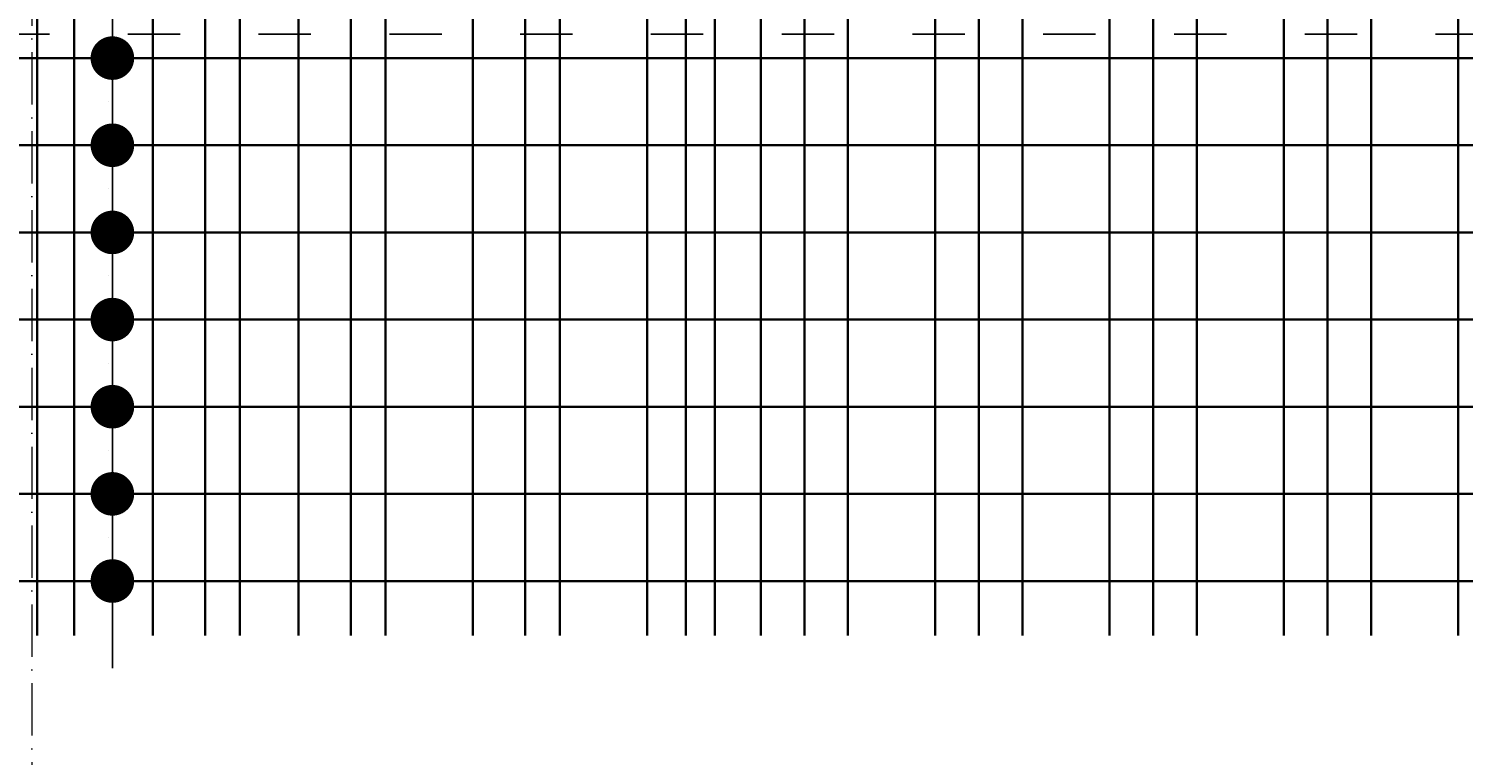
# Model space of a CAD drawing. Header units: millimetres. Extents: x 300938 to 312016, y 11971 to 20881.
# Tile 94 of 239: x 310328 to 310657, y 14522 to 14688. Entities that reach past the tile are written whole.
import ezdxf

# ---------------------------------------------------------------- set-up
doc = ezdxf.new("R2010")
doc.units = ezdxf.units.MM
doc.linetypes.add('ACAD_ISO03W100', pattern=[30, 12, -18])
doc.linetypes.add('ACAD_ISO10W100', pattern=[18, 12, -3, 0, -3])
for name, color, linetype, lineweight in [('konstrukcja wymiary', 1, 'Continuous', 13), ('osie', 5, 'ACAD_ISO10W100', 13), ('zbrojenie płyty', 141, 'Continuous', 35)]:
    doc.layers.add(name, color=color, linetype=linetype, lineweight=lineweight)
doc.layers.add('przerywane', color=6, linetype='ACAD_ISO03W100')
doc.styles.add('KONSTRUKCJA', font='romand.shx', dxfattribs={"oblique": 10})
doc.styles.get("Standard").update_dxf_attribs({"font": 'romand.shx', "oblique": 10})
doc.dimstyles.new('150', dxfattribs={"dimtxt": 10, "dimasz": 7, "dimexe": 1.25, "dimexo": 0.625, "dimgap": 3, "dimtad": 1, "dimdec": 0, "dimrnd": 0.5, "dimtxsty": 'KONSTRUKCJA', "dimblk": 'ARCHTICK', "dimcen": 2.5, "dimadec": 0, "dimazin": 0, "dimtfac": 1, "dimtdec": 0, "dimtix": 1, "dimtmove": 0, "dimatfit": 3, "dimfxl": 4, "dimfxlon": 1, "dimarcsym": 0})
doc.dimstyles.new('kropki', dxfattribs={"dimtxt": 0.001, "dimasz": 10, "dimexe": 1.25, "dimexo": 0.625, "dimgap": 1, "dimtad": 1, "dimtxsty": 'Standard', "dimblk": 'DOT', "dimcen": 2.5, "dimadec": 0, "dimazin": 0, "dimtfac": 1, "dimtmove": 0, "dimatfit": 3, "dimfxl": 1, "dimfxlon": 1, "dimarcsym": 0})

# ---------------------------------------------------------------- blocks, each defined once
blk = doc.blocks.new('_ArchTick')
at = {"color": 0, "linetype": 'ByBlock', "lineweight": 13, "const_width": 0.15}
blk.add_lwpolyline([(-0.5, -0.5), (0.5, 0.5)], dxfattribs=at)
blk = doc.blocks.new('*D2127')
at = {"layer": 'Defpoints', "color": 0, "transparency": 16777216}
for p in [(310572.63, 15501.22), (309884.63, 14520.22), (310572.63, 14393.22)]:
    blk.add_point(p, dxfattribs=at)
at = {"layer": 'konstrukcja wymiary', "color": 0, "lineweight": -2, "transparency": 16777216}
for p, q in [((309884.63, 15497.22), (309884.63, 15502.47)), ((309884.63, 15501.22), (310572.63, 15501.22)), ((310572.63, 15497.22), (310572.63, 15502.47))]:
    blk.add_line(p, q, dxfattribs=at)
at = {"layer": 'konstrukcja wymiary', "color": 0, "lineweight": -2, "transparency": 16777216, "xscale": 7, "yscale": 7, "zscale": 7, "rotation": 180}
blk.add_blockref('_ArchTick', (309884.63, 15501.22), dxfattribs=at)
at = {"layer": 'konstrukcja wymiary', "color": 0, "lineweight": -2, "transparency": 16777216, "xscale": 7, "yscale": 7, "zscale": 7}
blk.add_blockref('_ArchTick', (310572.63, 15501.22), dxfattribs=at)
at = {"layer": 'konstrukcja wymiary', "color": 0, "transparency": 16777216, "insert": (310228.63, 15509.22), "char_height": 10, "attachment_point": 5, "style": 'KONSTRUKCJA'}
blk.add_mtext('688', dxfattribs=at)
blk = doc.blocks.new('*D2128')
at = {"layer": 'Defpoints', "color": 0, "transparency": 16777216}
for p in [(310736.63, 15501.22), (310572.63, 14393.22), (310736.63, 14393.22)]:
    blk.add_point(p, dxfattribs=at)
at = {"layer": 'konstrukcja wymiary', "color": 0, "lineweight": -2, "transparency": 16777216}
for p, q in [((310572.63, 15497.22), (310572.63, 15502.47)), ((310572.63, 15501.22), (310736.63, 15501.22)), ((310736.63, 15497.22), (310736.63, 15502.47))]:
    blk.add_line(p, q, dxfattribs=at)
at = {"layer": 'konstrukcja wymiary', "color": 0, "lineweight": -2, "transparency": 16777216, "xscale": 7, "yscale": 7, "zscale": 7, "rotation": 180}
blk.add_blockref('_ArchTick', (310572.63, 15501.22), dxfattribs=at)
at = {"layer": 'konstrukcja wymiary', "color": 0, "lineweight": -2, "transparency": 16777216, "xscale": 7, "yscale": 7, "zscale": 7}
blk.add_blockref('_ArchTick', (310736.63, 15501.22), dxfattribs=at)
at = {"layer": 'konstrukcja wymiary', "color": 0, "transparency": 16777216, "insert": (310654.63, 15509.22), "char_height": 10, "attachment_point": 5, "style": 'KONSTRUKCJA'}
blk.add_mtext('164', dxfattribs=at)
blk = doc.blocks.new('_Dot')
at = {"color": 0, "linetype": 'ByBlock', "lineweight": -2}
blk.add_line((-0.5, 0), (-1, 0), dxfattribs=at)
at = {"color": 0, "linetype": 'ByBlock', "const_width": 0.5}
blk.add_lwpolyline([(-0.25, 0, 1), (0.25, 0, 1)], format="xyb", close=True, dxfattribs=at)
blk = doc.blocks.new('*D2503')
at = {"layer": 'Defpoints', "color": 0, "transparency": 16777216}
for p in [(310336.4, 14721.72), (310336.4, 14681.72), (310347.08, 14681.72)]:
    blk.add_point(p, dxfattribs=at)
at = {"layer": 'konstrukcja wymiary', "color": 0, "lineweight": -2, "transparency": 16777216}
for p, q in [((310346.08, 14721.72), (310348.33, 14721.72)), ((310347.08, 14711.72), (310347.08, 14691.72)), ((310346.08, 14681.72), (310348.33, 14681.72))]:
    blk.add_line(p, q, dxfattribs=at)
at = {"layer": 'konstrukcja wymiary', "color": 0, "lineweight": -2, "transparency": 16777216, "xscale": 10, "yscale": 10, "zscale": 10}
for p, rotation in [((310347.08, 14721.72), 90), ((310347.08, 14681.72), 270)]:
    blk.add_blockref('_Dot', p, dxfattribs=dict(at, rotation=rotation))
at = {"layer": 'konstrukcja wymiary', "color": 0, "transparency": 16777216, "insert": (310346.08, 14701.72), "char_height": 0.001, "attachment_point": 5, "rotation": 90}
blk.add_mtext('40', dxfattribs=at)
blk = doc.blocks.new('*D2504')
at = {"layer": 'Defpoints', "color": 0, "transparency": 16777216}
for p in [(310336.4, 14681.72), (310336.4, 14661.72), (310347.08, 14661.72)]:
    blk.add_point(p, dxfattribs=at)
at = {"layer": 'konstrukcja wymiary', "color": 0, "lineweight": -2, "transparency": 16777216}
for p, q in [((310347.08, 14691.72), (310347.08, 14701.72)), ((310346.08, 14681.72), (310348.33, 14681.72)), ((310347.08, 14681.72), (310347.08, 14661.72)), ((310346.08, 14661.72), (310348.33, 14661.72)), ((310347.08, 14651.72), (310347.08, 14641.72))]:
    blk.add_line(p, q, dxfattribs=at)
at = {"layer": 'konstrukcja wymiary', "color": 0, "lineweight": -2, "transparency": 16777216, "xscale": 10, "yscale": 10, "zscale": 10}
for p, rotation in [((310347.08, 14681.72), 270), ((310347.08, 14661.72), 90)]:
    blk.add_blockref('_Dot', p, dxfattribs=dict(at, rotation=rotation))
at = {"layer": 'konstrukcja wymiary', "color": 0, "transparency": 16777216, "insert": (310346.08, 14671.72), "char_height": 0.001, "attachment_point": 5, "rotation": 90}
blk.add_mtext('20', dxfattribs=at)
blk = doc.blocks.new('*D2505')
at = {"layer": 'Defpoints', "color": 0, "transparency": 16777216}
for p in [(310336.4, 14661.72), (310336.4, 14641.72), (310347.08, 14641.72)]:
    blk.add_point(p, dxfattribs=at)
at = {"layer": 'konstrukcja wymiary', "color": 0, "lineweight": -2, "transparency": 16777216}
for p, q in [((310347.08, 14671.72), (310347.08, 14681.72)), ((310346.08, 14661.72), (310348.33, 14661.72)), ((310347.08, 14661.72), (310347.08, 14641.72)), ((310346.08, 14641.72), (310348.33, 14641.72)), ((310347.08, 14631.72), (310347.08, 14621.72))]:
    blk.add_line(p, q, dxfattribs=at)
at = {"layer": 'konstrukcja wymiary', "color": 0, "lineweight": -2, "transparency": 16777216, "xscale": 10, "yscale": 10, "zscale": 10}
for p, rotation in [((310347.08, 14661.72), 270), ((310347.08, 14641.72), 90)]:
    blk.add_blockref('_Dot', p, dxfattribs=dict(at, rotation=rotation))
at = {"layer": 'konstrukcja wymiary', "color": 0, "transparency": 16777216, "insert": (310346.08, 14651.72), "char_height": 0.001, "attachment_point": 5, "rotation": 90}
blk.add_mtext('20', dxfattribs=at)
blk = doc.blocks.new('*D2506')
at = {"layer": 'Defpoints', "color": 0, "transparency": 16777216}
for p in [(310336.4, 14641.72), (310336.4, 14621.72), (310347.08, 14621.72)]:
    blk.add_point(p, dxfattribs=at)
at = {"layer": 'konstrukcja wymiary', "color": 0, "lineweight": -2, "transparency": 16777216}
for p, q in [((310347.08, 14651.72), (310347.08, 14661.72)), ((310346.08, 14641.72), (310348.33, 14641.72)), ((310347.08, 14641.72), (310347.08, 14621.72)), ((310346.08, 14621.72), (310348.33, 14621.72)), ((310347.08, 14611.72), (310347.08, 14601.72))]:
    blk.add_line(p, q, dxfattribs=at)
at = {"layer": 'konstrukcja wymiary', "color": 0, "lineweight": -2, "transparency": 16777216, "xscale": 10, "yscale": 10, "zscale": 10}
for p, rotation in [((310347.08, 14641.72), 270), ((310347.08, 14621.72), 90)]:
    blk.add_blockref('_Dot', p, dxfattribs=dict(at, rotation=rotation))
at = {"layer": 'konstrukcja wymiary', "color": 0, "transparency": 16777216, "insert": (310346.08, 14631.72), "char_height": 0.001, "attachment_point": 5, "rotation": 90}
blk.add_mtext('20', dxfattribs=at)
blk = doc.blocks.new('*D2507')
at = {"layer": 'Defpoints', "color": 0, "transparency": 16777216}
for p in [(310336.4, 14621.72), (310336.4, 14601.72), (310347.08, 14601.72)]:
    blk.add_point(p, dxfattribs=at)
at = {"layer": 'konstrukcja wymiary', "color": 0, "lineweight": -2, "transparency": 16777216}
for p, q in [((310347.08, 14631.72), (310347.08, 14641.72)), ((310346.08, 14621.72), (310348.33, 14621.72)), ((310347.08, 14621.72), (310347.08, 14601.72)), ((310346.08, 14601.72), (310348.33, 14601.72)), ((310347.08, 14591.72), (310347.08, 14581.72))]:
    blk.add_line(p, q, dxfattribs=at)
at = {"layer": 'konstrukcja wymiary', "color": 0, "lineweight": -2, "transparency": 16777216, "xscale": 10, "yscale": 10, "zscale": 10}
for p, rotation in [((310347.08, 14621.72), 270), ((310347.08, 14601.72), 90)]:
    blk.add_blockref('_Dot', p, dxfattribs=dict(at, rotation=rotation))
at = {"layer": 'konstrukcja wymiary', "color": 0, "transparency": 16777216, "insert": (310346.08, 14611.72), "char_height": 0.001, "attachment_point": 5, "rotation": 90}
blk.add_mtext('20', dxfattribs=at)
blk = doc.blocks.new('*D2508')
at = {"layer": 'Defpoints', "color": 0, "transparency": 16777216}
for p in [(310336.4, 14601.72), (310336.4, 14581.72), (310347.08, 14581.72)]:
    blk.add_point(p, dxfattribs=at)
at = {"layer": 'konstrukcja wymiary', "color": 0, "lineweight": -2, "transparency": 16777216}
for p, q in [((310347.08, 14611.72), (310347.08, 14621.72)), ((310346.08, 14601.72), (310348.33, 14601.72)), ((310347.08, 14601.72), (310347.08, 14581.72)), ((310346.08, 14581.72), (310348.33, 14581.72)), ((310347.08, 14571.72), (310347.08, 14561.72))]:
    blk.add_line(p, q, dxfattribs=at)
at = {"layer": 'konstrukcja wymiary', "color": 0, "lineweight": -2, "transparency": 16777216, "xscale": 10, "yscale": 10, "zscale": 10}
for p, rotation in [((310347.08, 14601.72), 270), ((310347.08, 14581.72), 90)]:
    blk.add_blockref('_Dot', p, dxfattribs=dict(at, rotation=rotation))
at = {"layer": 'konstrukcja wymiary', "color": 0, "transparency": 16777216, "insert": (310346.08, 14591.72), "char_height": 0.001, "attachment_point": 5, "rotation": 90}
blk.add_mtext('20', dxfattribs=at)
blk = doc.blocks.new('*D2509')
at = {"layer": 'Defpoints', "color": 0, "transparency": 16777216}
for p in [(310336.4, 14581.72), (310336.4, 14561.72), (310347.08, 14561.72)]:
    blk.add_point(p, dxfattribs=at)
at = {"layer": 'konstrukcja wymiary', "color": 0, "lineweight": -2, "transparency": 16777216}
for p, q in [((310347.08, 14591.72), (310347.08, 14601.72)), ((310346.08, 14581.72), (310348.33, 14581.72)), ((310347.08, 14581.72), (310347.08, 14561.72)), ((310346.08, 14561.72), (310348.33, 14561.72)), ((310347.08, 14551.72), (310347.08, 14541.72))]:
    blk.add_line(p, q, dxfattribs=at)
at = {"layer": 'konstrukcja wymiary', "color": 0, "lineweight": -2, "transparency": 16777216, "xscale": 10, "yscale": 10, "zscale": 10}
for p, rotation in [((310347.08, 14581.72), 270), ((310347.08, 14561.72), 90)]:
    blk.add_blockref('_Dot', p, dxfattribs=dict(at, rotation=rotation))
at = {"layer": 'konstrukcja wymiary', "color": 0, "transparency": 16777216, "insert": (310346.08, 14571.72), "char_height": 0.001, "attachment_point": 5, "rotation": 90}
blk.add_mtext('20', dxfattribs=at)

msp = doc.modelspace()

# ---------------------------------------------------------------- linework, layer by layer
at = {"layer": 'osie'}
msp.add_line((310328.631, 15606.148), (310328.631, 13976.332), dxfattribs=at)
at = {"layer": 'przerywane'}
msp.add_line((310140.631, 14687.224), (310736.748, 14687.224), dxfattribs=at)
at = {"layer": 'zbrojenie płyty'}
for p, q in [((310356.344, 15288.724), (310356.344, 14549.224)), ((310376.344, 15288.724), (310376.344, 14549.224)), ((310389.744, 15288.724), (310389.744, 14549.224)), ((310409.744, 15288.724), (310409.744, 14549.224)), ((310429.744, 15288.724), (310429.744, 14549.224)), ((310449.744, 15288.724), (310449.744, 14549.224)), ((310469.744, 15288.724), (310469.744, 14549.224)), ((310329.811, 14849.224), (310329.811, 14549.224)), ((310338.344, 14849.224), (310338.344, 14549.224)), ((310368.344, 14849.224), (310368.344, 14549.224)), ((310401.744, 14849.224), (310401.744, 14549.224)), ((310441.744, 14849.224), (310441.744, 14549.224)), ((310478.65, 14849.224), (310478.65, 14549.224)), ((310485.3, 14849.224), (310485.3, 14549.224)), ((310495.819, 14849.224), (310495.819, 14549.224)), ((310505.819, 14849.224), (310505.819, 14549.224)), ((310515.819, 14849.224), (310515.819, 14549.224)), ((310535.819, 14849.224), (310535.819, 14549.224)), ((310545.819, 14849.224), (310545.819, 14549.224)), ((310555.819, 14849.224), (310555.819, 14549.224)), ((310575.819, 14849.224), (310575.819, 14549.224)), ((310585.819, 14849.224), (310585.819, 14549.224)), ((310595.819, 14849.224), (310595.819, 14549.224)), ((310615.819, 14849.224), (310615.819, 14549.224)), ((310625.819, 14849.224), (310625.819, 14549.224)), ((310635.819, 14849.224), (310635.819, 14549.224)), ((310655.819, 14849.224), (310655.819, 14549.224)), ((310760.131, 14681.724), (309840.631, 14681.724)), ((310760.131, 14661.724), (309840.631, 14661.724)), ((310760.131, 14641.724), (309840.631, 14641.724)), ((310760.131, 14621.724), (309840.631, 14621.724)), ((310760.131, 14601.724), (309840.631, 14601.724)), ((310760.131, 14581.724), (309840.631, 14581.724)), ((310760.131, 14561.724), (309840.631, 14561.724))]:
    msp.add_line(p, q, dxfattribs=at)

# ---------------------------------------------------------------- dimensions: what is measured, and where the dimension line sits
at = {"layer": 'konstrukcja wymiary'}
for base, p1, p2, picture, middle in [((310572.631, 15501.224), (309884.631, 14520.224), (310572.631, 14393.224), '*D2127', (310228.631, 15509.224)), ((310736.631, 15501.224), (310572.631, 14393.224), (310736.631, 14393.224), '*D2128', (310654.631, 15509.224))]:
    dim = msp.add_linear_dim(base=base, p1=p1, p2=p2, dimstyle='150', override={"dimtmove": 1}, dxfattribs=at)
    dim.commit()
    dim.dimension.update_dxf_attribs({"geometry": picture, "text_midpoint": middle})
for base, p1, p2, picture, middle in [((310347.076, 14681.724), (310336.402, 14721.724), (310336.402, 14681.724), '*D2503', (310346.076, 14701.724)), ((310347.076, 14661.724), (310336.402, 14681.724), (310336.402, 14661.724), '*D2504', (310346.076, 14671.724)), ((310347.076, 14641.724), (310336.402, 14661.724), (310336.402, 14641.724), '*D2505', (310346.076, 14651.724)), ((310347.076, 14621.724), (310336.402, 14641.724), (310336.402, 14621.724), '*D2506', (310346.076, 14631.724)), ((310347.076, 14601.724), (310336.402, 14621.724), (310336.402, 14601.724), '*D2507', (310346.076, 14611.724)), ((310347.076, 14581.724), (310336.402, 14601.724), (310336.402, 14581.724), '*D2508', (310346.076, 14591.724)), ((310347.076, 14561.724), (310336.402, 14581.724), (310336.402, 14561.724), '*D2509', (310346.076, 14571.724))]:
    dim = msp.add_linear_dim(base=base, p1=p1, p2=p2, angle=90, dimstyle='kropki', override={"dimtmove": 1}, dxfattribs=at)
    dim.commit()
    dim.dimension.update_dxf_attribs({"geometry": picture, "text_midpoint": middle})

doc.saveas('drawing.dxf')
